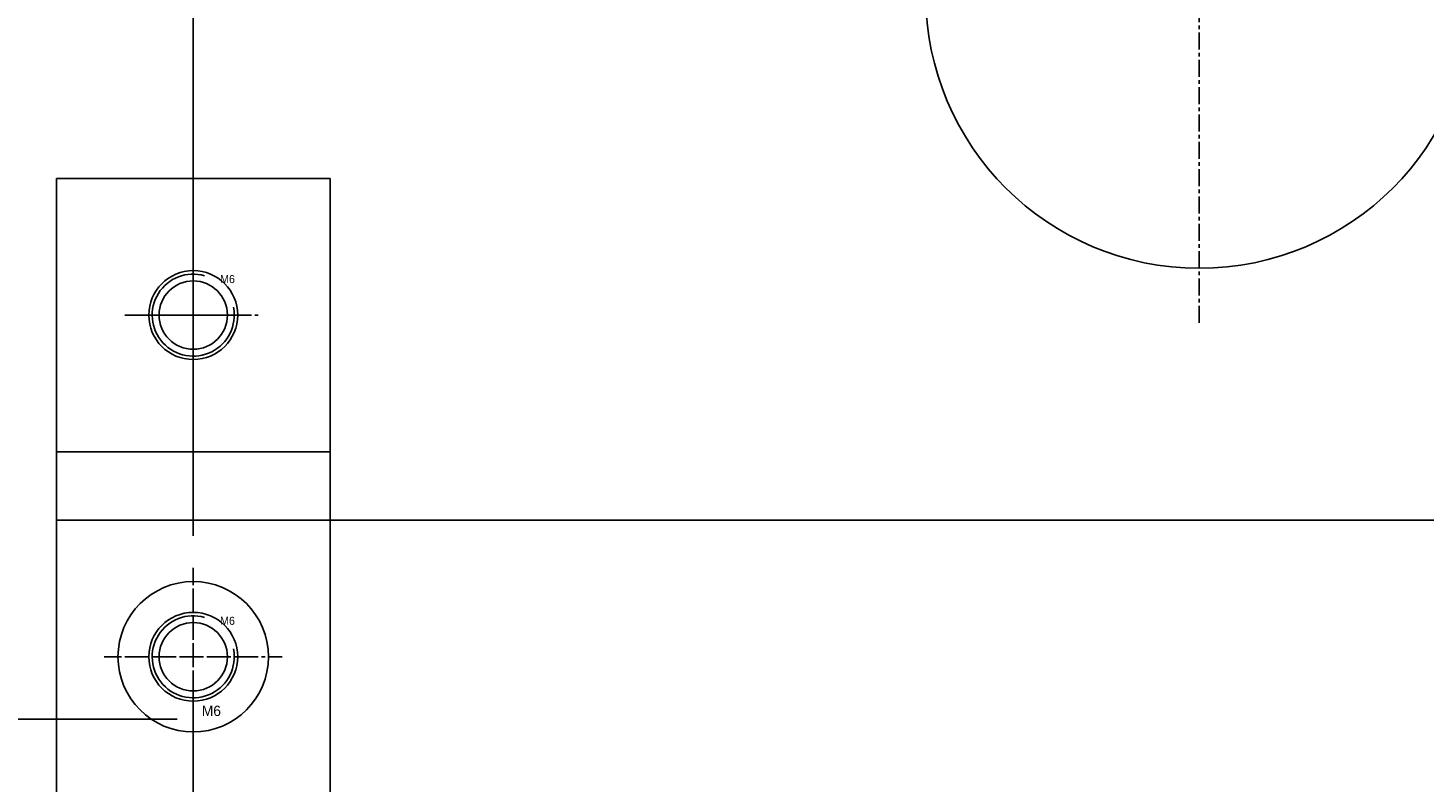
# Model space of a CAD drawing. Header units: millimetres. Extents: x -1657 to 8845, y -11980 to 3013.
# Tile 121 of 256: x 136 to 238, y 770 to 825. Entities that reach past the tile are written whole.
import ezdxf

# ---------------------------------------------------------------- set-up
doc = ezdxf.new("R2010")
doc.units = ezdxf.units.MM
doc.linetypes.add('CENTER', pattern=[2, 1.25, -0.25, 0.25, -0.25])
for name, color, linetype in [('图层167', 7, 'Continuous'), ('图层19', 51, 'Continuous'), ('图层64', 190, 'Continuous'), ('方管', 252, 'Continuous')]:
    doc.layers.add(name, color=color, linetype=linetype)

# ---------------------------------------------------------------- blocks, each defined once
blk = doc.blocks.new('6C')
at = {"color": 1, "linetype": 'CENTER'}
for p, q in [((0, 5), (0, -5)), ((-5, 0), (5, 0))]:
    blk.add_line(p, q, dxfattribs=at)
blk.add_circle((0, 0), 2.5)
at = {"color": 2, "linetype": 'Continuous'}
blk.add_arc((0, 0), 3, 73.9359, 10.9553, dxfattribs=at)
blk.add_text('M6', height=0.586).set_placement((1.96, 2.34))
blk = doc.blocks.new('6A')
at = {"color": 1, "linetype": 'CENTER'}
for p, q in [((0, 6.5), (0, -6.5)), ((-6.5, 0), (6.5, 0))]:
    blk.add_line(p, q, dxfattribs=at)
for radius in [5.5, 3.25]:
    blk.add_circle((0, 0), radius)
blk.add_text('M6', height=0.751).set_placement((0.63, -4.33))

msp = doc.modelspace()

# ---------------------------------------------------------------- linework, layer by layer
at = {"layer": '图层167', "color": 1, "linetype": 'CENTER'}
msp.add_line((221.5098, 803.4368), (221.5098, 851.4368), dxfattribs=at)
at = {"layer": '图层167', "ltscale": 5}
msp.add_circle((221.5098, 827.4368), 20, dxfattribs=at)
at = {"layer": '图层19', "ltscale": 6.25}
for p, q in [((137.9598, 789.0085), (337.9598, 789.0085)), ((137.9598, 667.0085), (137.9598, 789.0085))]:
    msp.add_line(p, q, dxfattribs=at)
at = {"layer": '图层64', "color": 1, "linetype": 'CENTER', "ltscale": 39.904}
msp.add_line((147.9598, 628.2485), (147.9598, 827.7685), dxfattribs=at)
at = {"layer": '图层64', "ltscale": 1.625}
for p, q in [((137.9598, 642.0085), (137.9598, 814.0085)), ((137.9598, 814.0085), (157.9598, 814.0085)), ((157.9598, 642.0085), (157.9598, 814.0085)), ((137.9598, 794.0085), (157.9598, 794.0085)), ((137.9598, 789.0085), (157.9598, 789.0085))]:
    msp.add_line(p, q, dxfattribs=at)
at = {"layer": '图层64', "color": 1, "linetype": 'CENTER'}
for p, q in [((147.9598, 800.1085), (147.9598, 807.9085)), ((144.0598, 804.0085), (151.8598, 804.0085))]:
    msp.add_line(p, q, dxfattribs=at)
at = {"layer": '图层64', "ltscale": 1.625}
msp.add_circle((147.9598, 804.0085), 3.25, dxfattribs=at)
at = {"layer": '方管', "color": 1, "linetype": 'CENTER', "ltscale": 129.92}
msp.add_line((-535.2902, 774.4368), (155.2786, 774.4368), dxfattribs=at)

# ---------------------------------------------------------------- block references
at = {"layer": '图层167', "ltscale": 1.125}
msp.add_blockref('6C', (147.9598, 804.0085), dxfattribs=at)
at = {"layer": '图层19', "ltscale": 1.625}
msp.add_blockref('6A', (147.9598, 779.0085), dxfattribs=at)
at = {"layer": '图层64', "ltscale": 1.625}
msp.add_blockref('6C', (147.9598, 779.0085), dxfattribs=at)

doc.saveas('drawing.dxf')
